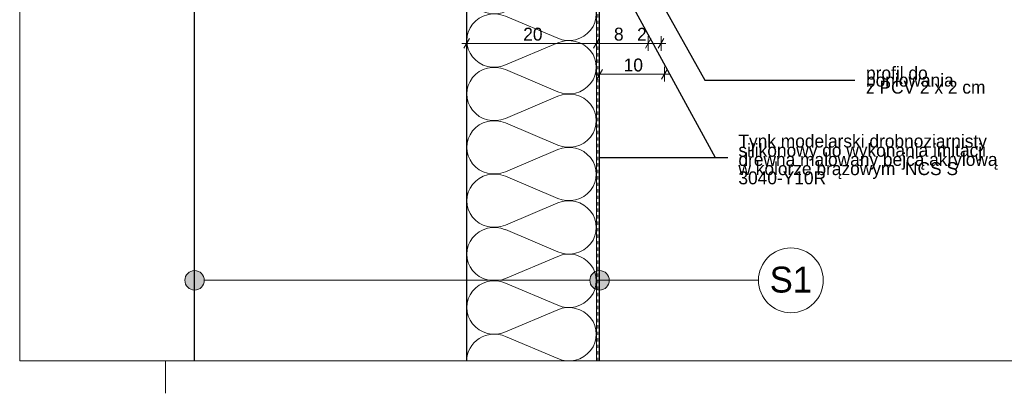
# Model space of a CAD drawing. Extents: x -93487 to -89412, y 100871 to 103816.
# Tile 1 of 15: x -93487 to -91967, y 100871 to 101448. Entities that reach past the tile are written whole.
import ezdxf

# ---------------------------------------------------------------- set-up
doc = ezdxf.new("R2010")
doc.units = 0
doc.header["$MEASUREMENT"] = 0
doc.linetypes.add('Hidden Line', pattern=[10, 5, -5])
for name, color, linetype, lineweight in [('A-Opisy_Nr_Pióra__21', 7, 'Continuous', 13), ('Arch opisy_Nr_Pióra__1', 7, 'Continuous', 25), ('Arch opisy_Nr_Pióra__21', 7, 'Continuous', 13), ('ARCH TABELA_Nr_Pióra__21', 7, 'Continuous', 13), ('Arch wykończenie_Nr_Pióra__46', 5, 'Continuous', 13), ('Arch wymiary_Nr_Pióra__21', 7, 'Continuous', 13), ('INWENT.ŚCIANY_Nr_Pióra__1', 7, 'Continuous', 25), ('INWENT.ŚCIANY_Nr_Pióra__21', 7, 'Continuous', 13)]:
    doc.layers.add(name, color=color, linetype=linetype, lineweight=lineweight)
for name, color, linetype in [('Arch ocieplenie', 7, 'Continuous'), ('Arch opisy', 7, 'Continuous'), ('Arch wymiary', 7, 'Continuous')]:
    doc.layers.add(name, color=color, linetype=linetype)
doc.layers.add('Arch ocieplenie_Nr_Pióra__25', color=7, linetype='Continuous', lineweight=15, true_color=0x40a5ff)
doc.layers.add('Arch wykończenie_Nr_Pióra__54', color=7, linetype='Continuous', lineweight=25, true_color=0xbd8b17)
doc.styles.add('GENERATED_STYLE_1', font='txt')
doc.styles.add('GENERATED_STYLE_3', font='txt')
doc.styles.add('GENERATED_STYLE_4', font='txt')
doc.dimstyles.new('GENERATED_STYLE__1', dxfattribs={"dimtxt": 20, "dimasz": 11.4, "dimexe": 0.18, "dimexo": 0, "dimgap": 0.09, "dimtad": 1, "dimtih": 1, "dimtoh": 1, "dimdec": 0, "dimlfac": 0.1, "dimzin": 0, "dimdsep": 46, "dimtxsty": 'GENERATED_STYLE_1', "dimblk": 'ARROWHEAD_2', "dimblk1": 'ARROWHEAD_2', "dimblk2": 'ARROWHEAD_2', "dimcen": 0.09, "dimclrd": 7, "dimclre": 7, "dimclrt": 7, "dimazin": 0, "dimtfac": 1, "dimtdec": 4, "dimtmove": 0, "dimatfit": 3, "dimfxl": 0, "dimtolj": 1, "dimtzin": 0, "dimarcsym": 0})
doc.dimstyles.new('GENERATED_STYLE__7', dxfattribs={"dimtxt": 0.18, "dimasz": 27.36, "dimexe": 0.18, "dimexo": 0.0625, "dimgap": 0.09, "dimtad": 0, "dimtih": 1, "dimtoh": 1, "dimdec": 4, "dimzin": 0, "dimdsep": 46, "dimcen": 0.09, "dimadec": 0, "dimazin": 0, "dimtfac": 1, "dimtdec": 4, "dimtmove": 0, "dimatfit": 3, "dimldrblk": 'ARROWHEAD_5', "dimfxl": 0, "dimtolj": 1, "dimtzin": 0, "dimarcsym": 0})

# ---------------------------------------------------------------- blocks, each defined once
blk = doc.blocks.new('Izolacja cieplna 14_1', base_point=(-92796.8, 100921.4))
at = {"layer": 'Arch ocieplenie_Nr_Pióra__25', "linetype": 'Continuous'}
for p, q in [((-92737.2, 101460.5), (-92656.4, 101494.8)), ((-92656.4, 101419.3), (-92737.2, 101453.6)), ((-92737.2, 101378.1), (-92656.4, 101412.4)), ((-92656.4, 101336.9), (-92737.2, 101371.2)), ((-92737.2, 101295.7), (-92656.4, 101330)), ((-92656.4, 101254.5), (-92737.2, 101288.8)), ((-92737.2, 101213.3), (-92656.4, 101247.6)), ((-92656.4, 101172.1), (-92737.2, 101206.4)), ((-92737.2, 101130.9), (-92656.4, 101165.2)), ((-92656.4, 101089.7), (-92737.2, 101124)), ((-92737.2, 101048.5), (-92656.4, 101082.7)), ((-92656.4, 101007.3), (-92737.2, 101041.5)), ((-92737.2, 100966.1), (-92656.4, 101000.3)), ((-92656.4, 100924.9), (-92737.2, 100959.1))]:
    blk.add_line(p, q, dxfattribs=at)
for centre, start_param, end_param in [((-92754.3, 101498.2), 0, 1.983589), ((-92639.4, 101457), 1.158003, 5.125183), ((-92754.3, 101415.8), 4.299595, 8.266774), ((-92639.4, 101374.6), 1.158003, 5.125183), ((-92754.3, 101333.4), 4.299595, 8.266774), ((-92639.4, 101292.2), 1.158003, 5.125183), ((-92754.3, 101251), 4.299595, 8.266774), ((-92639.4, 101209.8), 1.158003, 5.125183), ((-92754.3, 101168.6), 4.299595, 8.266774), ((-92639.4, 101127.4), 1.158003, 5.125183), ((-92754.3, 101086.2), 4.299595, 8.266774), ((-92639.4, 101045), 1.158003, 5.125183), ((-92754.3, 101003.8), 4.299595, 8.266774), ((-92639.4, 100962.6), 1.158003, 5.125183), ((-92754.3, 100921.4), 4.299596, 6.283185)]:
    blk.add_ellipse(centre, major_axis=(-42.5, 0), ratio=0.968689, start_param=start_param, end_param=end_param, dxfattribs=at)
blk = doc.blocks.new('Linia_3', base_point=(-93216.8, 101045.8))
at = {"layer": 'Arch opisy_Nr_Pióra__21', "linetype": 'Continuous'}
for points in [[(-93201.8, 101045.8), (-93203, 101051.6), (-93206.2, 101056.4), (-93211.1, 101059.7), (-93216.8, 101060.8), (-93222.6, 101059.7), (-93227.4, 101056.4), (-93230.7, 101051.6), (-93231.8, 101045.8), (-93230.7, 101040.1), (-93227.4, 101035.2), (-93222.6, 101032), (-93216.8, 101030.8), (-93211.1, 101032), (-93206.2, 101035.2), (-93203, 101040.1)], [(-92576.8, 101045.8), (-92578, 101051.6), (-92581.2, 101056.4), (-92586.1, 101059.7), (-92591.8, 101060.8), (-92597.6, 101059.7), (-92602.4, 101056.4), (-92605.7, 101051.6), (-92606.8, 101045.8), (-92605.7, 101040.1), (-92602.4, 101035.2), (-92597.6, 101032), (-92591.8, 101030.8), (-92586.1, 101032), (-92581.2, 101035.2), (-92578, 101040.1)]]:
    blk.add_hatch(color=256, dxfattribs=at).paths.add_polyline_path(points, flags=0)
blk.add_line((-93201.8, 101045.8), (-92606.8, 101045.8), dxfattribs=at)
for centre in [(-93216.8, 101045.8), (-92591.8, 101045.8)]:
    blk.add_circle(centre, 15, dxfattribs=at)
blk = doc.blocks.new('Linia_4', base_point=(-92596.8, 101045.8))
at = {"layer": 'Arch opisy_Nr_Pióra__21', "linetype": 'Continuous'}
blk.add_line((-92596.8, 101045.8), (-92346.6, 101045.8), dxfattribs=at)
blk.add_circle((-92296.6, 101045.8), 50, dxfattribs=at)
blk = doc.blocks.new('*D105')
at = {"layer": 'Arch wymiary_Nr_Pióra__21', "linetype": 'Continuous'}
for p, q in [((-92591.8, 101352.6), (-92591.8, 101375.1)), ((-92491.8, 101352.6), (-92491.8, 101375.1)), ((-92599.2, 101363.8), (-92591.8, 101363.8)), ((-92587.5, 101371.3), (-92596.2, 101356.3)), ((-92591.8, 101363.8), (-92491.8, 101363.8)), ((-92496.2, 101356.3), (-92487.5, 101371.3)), ((-92491.8, 101363.8), (-92484.5, 101363.8))]:
    blk.add_line(p, q, dxfattribs=at)
at = {"layer": 'Arch wymiary_Nr_Pióra__21', "insert": (-92554.6, 101367.8), "char_height": 20, "attachment_point": 7, "style": 'GENERATED_STYLE_1'}
blk.add_mtext('{10}', dxfattribs=at)
blk = doc.blocks.new('ARROWHEAD_2')
at = {"color": 0, "linetype": 'Continuous', "lineweight": 0}
for p, q in [((0, 0), (-1, 0)), ((-0.38, -0.66), (0.38, 0.66))]:
    blk.add_line(p, q, dxfattribs=at)
blk = doc.blocks.new('*D106')
at = {"layer": 'Arch wymiary_Nr_Pióra__21', "linetype": 'Continuous'}
for p, q in [((-92792.5, 101418.9), (-92801.2, 101403.9)), ((-92796.8, 101400.2), (-92796.8, 101422.7)), ((-92592.5, 101418.9), (-92601.2, 101403.9)), ((-92596.8, 101400.2), (-92596.8, 101422.7)), ((-92804.2, 101411.4), (-92796.8, 101411.4)), ((-92796.8, 101411.4), (-92596.8, 101411.4))]:
    blk.add_line(p, q, dxfattribs=at)
at = {"layer": 'Arch wymiary_Nr_Pióra__21', "char_height": 20, "attachment_point": 7, "style": 'GENERATED_STYLE_1'}
for s, insert in [('{20}', (-92709.6, 101415.4)), ('{8}', (-92569.6, 101415.4)), ('{2}', (-92534, 101415.4))]:
    blk.add_mtext(s, dxfattribs=dict(at, insert=insert))
blk = doc.blocks.new('*D107')
at = {"layer": 'Arch wymiary_Nr_Pióra__21', "linetype": 'Continuous'}
for p, q in [((-92592.5, 101418.9), (-92601.2, 101403.9)), ((-92596.8, 101400.2), (-92596.8, 101422.7)), ((-92512.5, 101418.9), (-92521.2, 101403.9)), ((-92516.8, 101400.2), (-92516.8, 101422.7)), ((-92596.8, 101411.4), (-92516.8, 101411.4))]:
    blk.add_line(p, q, dxfattribs=at)
at = {"layer": 'Arch wymiary_Nr_Pióra__21', "char_height": 20, "attachment_point": 7, "style": 'GENERATED_STYLE_1'}
for s, insert in [('{20}', (-92709.6, 101415.4)), ('{8}', (-92569.6, 101415.4)), ('{2}', (-92534, 101415.4))]:
    blk.add_mtext(s, dxfattribs=dict(at, insert=insert))
blk = doc.blocks.new('*D108')
at = {"layer": 'Arch wymiary_Nr_Pióra__21', "linetype": 'Continuous'}
for p, q in [((-92512.5, 101418.9), (-92521.2, 101403.9)), ((-92516.8, 101400.2), (-92516.8, 101422.7)), ((-92501.2, 101403.9), (-92492.5, 101418.9)), ((-92496.8, 101400.2), (-92496.8, 101422.7)), ((-92516.8, 101411.4), (-92496.8, 101411.4)), ((-92496.8, 101411.4), (-92489.5, 101411.4))]:
    blk.add_line(p, q, dxfattribs=at)
at = {"layer": 'Arch wymiary_Nr_Pióra__21', "char_height": 20, "attachment_point": 7, "style": 'GENERATED_STYLE_1'}
for s, insert in [('{20}', (-92709.6, 101415.4)), ('{8}', (-92569.6, 101415.4)), ('{2}', (-92534, 101415.4))]:
    blk.add_mtext(s, dxfattribs=dict(at, insert=insert))
blk = doc.blocks.new('ARROWHEAD_5')
at = {"color": 0, "linetype": 'Continuous', "lineweight": 0}
blk.add_line((0, 0), (-1, 0), dxfattribs=at)
blk.add_solid([(-1, 0.2679), (0, 0), (-1, -0.2679), (-1, 0.2679)], dxfattribs=at)

msp = doc.modelspace()

# ---------------------------------------------------------------- linework, layer by layer
at = {"layer": 'ARCH TABELA_Nr_Pióra__21', "linetype": 'Continuous'}
for p, q in [((-93486.6, 103766.4), (-93486.6, 100921.4)), ((-89411.6, 100921.4), (-93486.6, 100921.4)), ((-93261.6, 100871.4), (-93261.6, 100921.4)), ((-93261.6, 100871.4), (-93261.6, 100921.4))]:
    msp.add_line(p, q, dxfattribs=at)
at = {"layer": 'Arch wykończenie_Nr_Pióra__46', "linetype": 'Continuous'}
msp.add_line((-92596.8, 100921.4), (-92596.8, 101498.2), dxfattribs=at)
at = {"layer": 'Arch wykończenie_Nr_Pióra__54', "linetype": 'Continuous'}
msp.add_line((-92591.8, 100921.4), (-92591.8, 101493.2), dxfattribs=at)
at = {"layer": 'INWENT.ŚCIANY_Nr_Pióra__1', "linetype": 'Continuous'}
for p, q in [((-92796.8, 100921.4), (-92796.8, 102298.2)), ((-93216.8, 100921.4), (-93216.8, 101848.2))]:
    msp.add_line(p, q, dxfattribs=at)
at = {"layer": 'INWENT.ŚCIANY_Nr_Pióra__21', "linetype": 'Hidden Line'}
msp.add_line((-92594.3, 100921.4), (-92594.3, 101495.7), dxfattribs=at)

# ---------------------------------------------------------------- block references
at = {"layer": 'Arch ocieplenie', "color": 104, "linetype": 'Continuous', "lineweight": 20, "true_color": 0x029e21}
msp.add_blockref('Izolacja cieplna 14_1', (-92796.8, 100921.4), dxfattribs=at)
at = {"layer": 'Arch opisy', "linetype": 'Continuous'}
for name, p in [('Linia_4', (-92596.8, 101045.8)), ('Linia_3', (-93216.8, 101045.8))]:
    msp.add_blockref(name, p, dxfattribs=at)

# ---------------------------------------------------------------- texts
at = {"layer": 'A-Opisy_Nr_Pióra__21', "linetype": 'Continuous', "char_height": 20, "attachment_point": 4, "style": 'GENERATED_STYLE_3'}
for s, insert, width, line_spacing_factor in [('{profil do boniowania \\Pz PCV 2 x 2 cm}', (-92180.7, 101354.6), 211.201, 0.326116), ('{Tynk modelarski drobnoziarnisty \\Psilikonowy do wykonania imitacji \\Pdrewna malowany bejcą akrylową \\Pw kolorze brązowym  NCS S 3040-Y10R}', (-92377.6, 101232.2), 416.189, 0.426056), ('{Tynk modelarski drobnoziarnisty \\Psilikonowy do wykonania imitacji \\Pdrewna malowany bejcą akrylową \\Pw kolorze brązowym  NCS S 3040-Y10R}', (-92377.6, 101232.2), 416.189, 0.426056)]:
    msp.add_mtext(s, dxfattribs=dict(at, insert=insert, width=width, line_spacing_factor=line_spacing_factor))
at = {"layer": 'Arch opisy_Nr_Pióra__1', "linetype": 'Continuous', "insert": (-92296.6, 101066.9), "char_height": 40, "attachment_point": 2, "style": 'GENERATED_STYLE_4'}
msp.add_mtext('{S1}', dxfattribs=at)

# ---------------------------------------------------------------- dimensions: what is measured, and where the dimension line sits
at = {"layer": 'Arch wymiary', "linetype": 'Continuous'}
for base, p1, p2, picture, middle in [((-92796.8, 101411.4), (-92796.8, 101411.2), (-92596.8, 101413), '*D106', (-92694.5, 101425.4)), ((-92796.8, 101411.4), (-92596.8, 101413), (-92516.8, 101441.6), '*D107', (-92562.1, 101425.4)), ((-92796.8, 101411.4), (-92516.8, 101441.6), (-92496.8, 101441.3), '*D108', (-92526.4, 101425.4)), ((-92591.8, 101363.8), (-92591.8, 101414.3), (-92491.8, 101445.7), '*D105', (-92539.5, 101377.8))]:
    dim = msp.add_linear_dim(base=base, p1=p1, p2=p2, dimstyle='GENERATED_STYLE__1', dxfattribs=at)
    dim.commit()
    dim.dimension.update_dxf_attribs({"geometry": picture, "text_midpoint": middle})

# ---------------------------------------------------------------- leaders
at = {"layer": 'A-Opisy_Nr_Pióra__21', "linetype": 'Continuous', "annotation_type": 0, "has_hookline": 1, "hookline_direction": 1}
for points, text_width in [([(-92554.3, 101493.2), (-92413.7, 101235.1), (-92394.1, 101235.1)], 407.6), ([(-92507.4, 101494.1), (-92429.3, 101354.5), (-92198, 101354.5)], 201.9), ([(-92591.8, 101235.1), (-92394.1, 101235.1)], 407.6)]:
    msp.add_leader(points, dimstyle='GENERATED_STYLE__7', dxfattribs=dict(at, text_width=text_width))

doc.saveas('drawing.dxf')
